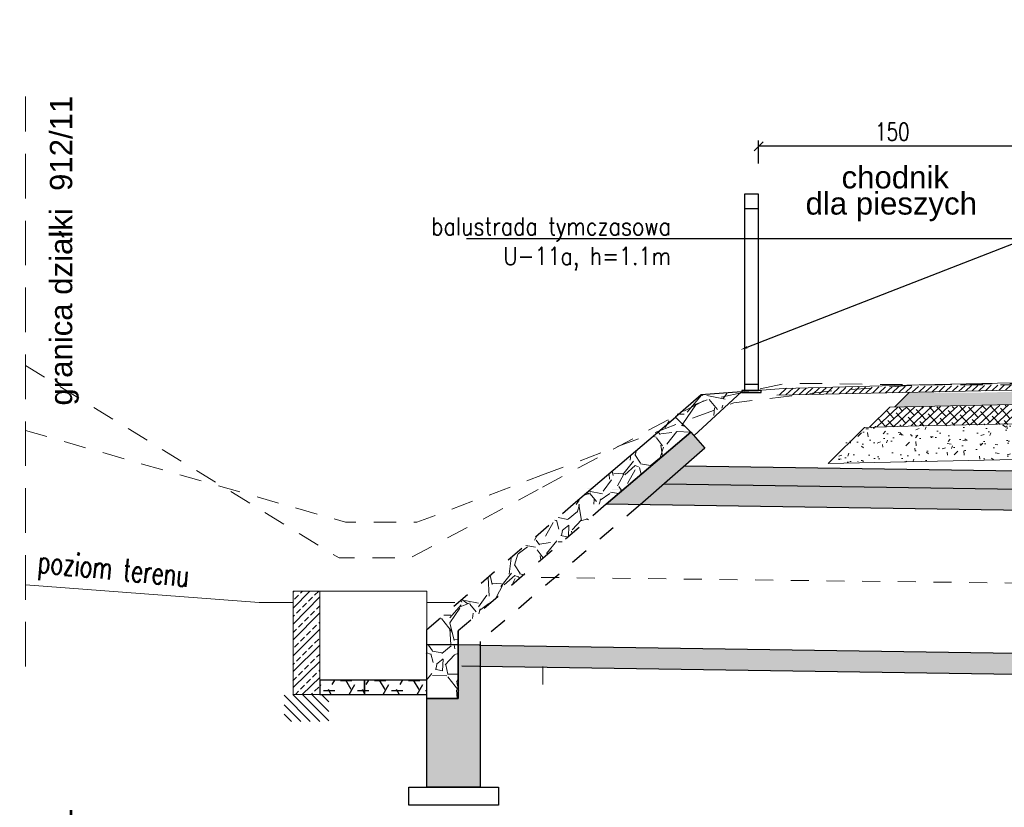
# Model space of a CAD drawing. Header units: metres. Extents: x 0 to 7483564, y 0 to 5680766.
# Tile 3 of 34: x 7482638.19 to 7482643.71, y 5680495.63 to 5680500.04. Entities that reach past the tile are written whole.
import ezdxf
from ezdxf import colors
from ezdxf.entities.mleader import LeaderData, LeaderLine
from ezdxf.math import Vec2, Vec3

# ---------------------------------------------------------------- set-up
doc = ezdxf.new("R2010")
doc.units = ezdxf.units.M
doc.header["$PDSIZE"] = 1
for name, pattern in [('DASHED2', [0.375, 0.25, -0.125]), ('DGN Style 4', [0.051488, 0.025744, -0.012872, 0, -0.012872]), ('HIDDEN', [0.375, 0.25, -0.125])]:
    doc.linetypes.add(name, pattern=pattern)
for name, color, linetype, lineweight in [('_STYL_HATCH', 7, 'Continuous', 0), ('_STYL_JEZDNIA', 5, 'Continuous', 0), ('_STYL_OPIS', 7, 'Continuous', 0), ('_STYL_PRZEPUST', 2, 'Continuous', 30), ('_STYL_TEREN', 4, 'Continuous', 0), ('D_kreskowanie', 7, 'Continuous', 5), ('Osie', 7, 'DGN Style 4', 0)]:
    doc.layers.add(name, color=color, linetype=linetype, lineweight=lineweight)
for name, color, linetype in [('_STYL_KONS_GRUBE', 3, 'Continuous'), ('_STYL_OPISY', 7, 'Continuous'), ('_STYL_WYMIARY', 7, 'Continuous'), ('_STYL_WYPOSAŻENIE', 5, 'Continuous')]:
    doc.layers.add(name, color=color, linetype=linetype)
doc.styles.add('opis_1_50cm', font='arial.ttf', dxfattribs={"height": 12.5})
doc.styles.add('Romans', font='Romans.shx', dxfattribs={"width": 0.75})
doc.styles.get("Standard").update_dxf_attribs({"font": 'romans.shx', "width": 0.75})
doc.dimstyles.new('1-50', dxfattribs={"dimscale": 0.05, "dimtxt": 2, "dimasz": 1, "dimexe": 0.625, "dimexo": 0.625, "dimtad": 1, "dimdec": 0, "dimlfac": 100, "dimzin": 1, "dimtxsty": 'Standard', "dimblk": 'OBLIQUE', "dimcen": 1, "dimclrd": 256, "dimclre": 256, "dimclrt": 4, "dimadec": 0, "dimazin": 0, "dimtfac": 1, "dimtdec": 0, "dimtmove": 1, "dimatfit": 2, "dimfxl": 0, "dimtzin": 1, "dimarcsym": 0})
pattern_1 = [(0, (-71.7085724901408, -4.491228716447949), (0.09525, 0.0549926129), [0.0635, -0.127]), (120, (-71.7085724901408, -4.491228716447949), (-0.09524999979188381, 0.05499261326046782), [0.06349999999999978, -0.1269999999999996]), (59.99999999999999, (-71.7085724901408, -4.491228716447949), (2.081161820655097e-10, 0.1099852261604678), [-0.127, 0.0635])]
pattern_2 = [(284.0127875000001, (-66596.41608766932, -58181.97732578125), (1.138349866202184, -4.444378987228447), [0.051258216, -5.07457254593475]), (240.969741, (-66596.40367606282, -58182.02705872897), (2.240766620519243, 4.003412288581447), [0.08796070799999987, -8.708107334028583]), (188.5104471, (-66596.4463608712, -58182.1039683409), (5.605021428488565, 0.8150556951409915), [0.062022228, -6.140208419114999]), (323.273689, (-66596.45048551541, -58182.28041815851), (-6.104213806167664, 4.576913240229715), [0.08010067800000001, -7.9299656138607]), (348.8336541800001, (-66596.38628474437, -58182.32831781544), (-4.855622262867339, 0.977313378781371), [0.078545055, -7.7759711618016]), (53.27368900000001, (-66596.30922651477, -58182.34352872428), (-4.576913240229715, -6.104213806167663), [0.08010067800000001, -7.9299656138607]), (93.69424046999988, (-66596.26132685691, -58182.27932795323), (0.3889507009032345, -6.236748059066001), [0.105929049, -10.48696729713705]), (128.25532837, (-66596.2681520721, -58182.17361909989), (-5.457625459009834, 6.898198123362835), [0.1000079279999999, -9.900788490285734]), (177.42956562, (-66596.33007370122, -58182.09508691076), (-5.810643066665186, 0.2427759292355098), [0.08037195, -7.956831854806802]), (231.2363583, (-66596.41036487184, -58182.09148242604), (2.659440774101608, 3.261443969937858), [0.091756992, -4.4960905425]), (278.3974378, (-66596.46781473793, -58182.16302857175), (0.9178665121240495, -6.133937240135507), [0.118661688, -11.74751587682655]), (194.81407483, (-66596.23640491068, -58181.96984400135), (-3.38654736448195, -0.9327282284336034), [0.04050068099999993, -4.009584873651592]), (227.4692344, (-66596.2755595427, -58181.98019939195), (3.401409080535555, 3.680118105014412), [0.07705229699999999, -7.628195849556]), (281, (-66596.32764594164, -58182.03698047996), (0.3158633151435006, -0.2130524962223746), [0.05388140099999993, -0.4849339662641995]), (259.19859051, (-66596.38046321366, -58182.03352461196), (0.4335358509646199, 2.005421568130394), [0.029016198, -2.872593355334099]), (347.80140949, (-66596.38590098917, -58182.06202661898), (-1.160642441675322, 0.3232941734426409), [0.041034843, -2.0107129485]), (86.96375653, (-66596.34579255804, -58182.07069733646), (0.007430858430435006, 1.373694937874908), [0.06664794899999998, -2.1549447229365]), (217.56505118, (-66596.34226238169, -58182.0041431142), (0.7419683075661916, 0.4186741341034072), [0.048193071, -1.1566347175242]), (72.38954033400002, (-66596.50947143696, -58182.24522734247), (1.182935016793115, 3.797790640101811), [0.06751320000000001, -6.68382400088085]), (126.34617594, (-66596.48904567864, -58182.18087795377), (2.622286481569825, -3.607030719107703), [0.056639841, -5.607332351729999]), (349.19859051, (-66596.40543504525, -58181.96153261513), (-2.005421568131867, 0.4335358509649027), [0.05803201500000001, -2.843577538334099]), (39.61045967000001, (-66596.34843103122, -58181.97240816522), (-3.078114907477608, -2.519475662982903), [0.06751320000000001, -6.683824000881]), (35.44395478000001, (-66596.31363618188, -58182.37731989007), (-1.696989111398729, -1.153211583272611), [0.06510527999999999, -3.1901601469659]), (350.7751406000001, (-66596.26059598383, -58182.33956490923), (-4.53975894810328, 0.7642608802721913), [0.05455081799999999, -5.400539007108]), (122.80140949, (-66596.08744120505, -58182.17142647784), (-1.153211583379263, 1.696989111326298), [0.05803201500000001, -2.843577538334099]), (73.35402464, (-66596.11887891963, -58182.12264733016), (-1.506229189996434, -4.958433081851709), [0.06386741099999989, -6.322856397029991]), (125.44395478, (-66596.19183692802, -58182.32619950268), (1.153211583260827, -1.696989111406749), [0.03255263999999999, -3.2227127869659]), (157.309932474, (-66596.1002243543, -58182.19037827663), (-1.476505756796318, 0.5363466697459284), [0.01942718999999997, -1.923299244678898]), (221.963756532, (-66596.11814804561, -58182.18288428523), (0.9550208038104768, 0.734537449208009), [0.078545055, -1.49235818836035]), (242.00900596, (-66596.17655171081, -58182.23540432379), (1.814661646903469, 3.371685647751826), [0.07279005, -7.20620472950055]), (359.69006753, (-66596.3173648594, -58182.08987206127), (-0.8447791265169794, 0.1102416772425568), [0.054948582, -1.318766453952]), (49.15722659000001, (-66596.26241706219, -58182.09016929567), (4.253619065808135, 4.943571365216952), [0.095933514, -9.49740135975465]), (116.9453959, (-66596.19967803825, -58182.01759504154), (1.358833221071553, -2.754820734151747), [0.03922623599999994, -3.883408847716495]), (146, (-66596.2174531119, -58181.9826271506), (-0.5289158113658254, -0.1028108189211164), [0.02286, -0.35814]), (176.25643716, (-66596.19028866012, -58182.23533001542), (3.063253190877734, -0.2279142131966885), [0.05293004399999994, -5.240091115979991]), (104.0127875, (-66596.24310593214, -58182.23187414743), (-1.138349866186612, 4.444378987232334), [0.102516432, -5.023314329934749]), (56, (-66596.26792914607, -58182.13240825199), (-0.1028108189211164, 0.5289158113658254), [0.09906, -0.28194]), (21.30484649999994, (-66596.2125354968, -58182.05028378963), (4.341568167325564, 1.66726568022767), [0.060241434, -5.963897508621]), (310.0546041, (-66596.15641097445, -58182.02839628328), (1.050400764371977, -1.168073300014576), [0.05547436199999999, -2.7182475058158]), (263.64597536, (-66596.1207122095, -58182.07085816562), (-0.8893642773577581, -8.131927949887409), [0.09032176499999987, -8.941869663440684]), (231.42607874, (-66596.13070826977, -58182.16062523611), (-3.085545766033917, -3.893170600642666), [0.09555441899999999, -9.459876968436])]

# ---------------------------------------------------------------- blocks, each defined once
blk = doc.blocks.new('E3.1')
at = {"layer": '_STYL_HATCH', "transparency": 33554526}
h = blk.add_hatch(dxfattribs=at)
h.set_pattern_fill('ANSI31', scale=0.2, angle=-1.698847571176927)
h.set_pattern_definition([(43.30115242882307, (7482756.746016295, 5680559.481897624), (-0.01714582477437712, 0.01819397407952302), [])])
h.paths.add_polyline_path([(7482642.474265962, 5680491.491863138), (7482642.436195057, 5680491.453903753), (7482646.574208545, 5680491.541860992), (7482646.574267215, 5680491.581860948), (7482643.574830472, 5680491.508119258)])
h = blk.add_hatch(dxfattribs=at)
h.set_pattern_fill('CROSS', scale=0.12, angle=-1.698847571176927)
h.set_pattern_definition([(358.301152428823, (7482756.746016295, 5680559.481897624), (0.0308761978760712, 0.02909742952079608), [0.01499999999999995, -0.04499999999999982]), (88.30115242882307, (7482756.753290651, 5680559.474178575), (-0.02909742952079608, 0.0308761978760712), [0.015, -0.04499999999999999])])
h.paths.add_polyline_path([(7482643.18049713, 5680491.469721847), (7482643.098868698, 5680491.388258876), (7482646.574333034, 5680491.461862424), (7482646.574208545, 5680491.541860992), (7482643.534796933, 5680491.467122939)])
h = blk.add_hatch(dxfattribs=at)
h.set_pattern_fill('ANSI38', scale=0.01, angle=358)
h.set_pattern_definition([(43.00000000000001, (-11.46166743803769, 139.7159206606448), (-0.02165344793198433, 0.02322048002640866), []), (133.0000000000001, (-11.46166743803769, 139.7159206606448), (-0.06652737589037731, 0.02478751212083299), [0.079375, -0.047625])])
h.paths.add_polyline_path([(7482642.956282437, 5680491.273921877), (7482643.010769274, 5680491.278255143), (7482646.574333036, 5680491.351862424), (7482646.574333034, 5680491.461862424), (7482643.067150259, 5680491.384464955)])
at = {"layer": '_STYL_HATCH', "transparency": 33554585}
h = blk.add_hatch(dxfattribs=at)
h.set_pattern_fill('GRAVEL', scale=0.015, angle=56)
h.set_pattern_definition(pattern_2)
h.paths.add_polyline_path([(7482641.953673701, 5680491.24666207), (7482641.867737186, 5680491.331075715), (7482641.29543226, 5680490.841981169), (7482641.480143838, 5680490.841981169)])
at = {"layer": '_STYL_HATCH', "transparency": 33554526}
h = blk.add_hatch(dxfattribs=at)
h.set_pattern_fill('AR-CONC', scale=0.001, angle=358)
h.set_pattern_definition([(47.99999999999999, (-71.50857286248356, -4.521856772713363), (0.1815174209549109, -0.02228752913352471), [0.01905, -0.20955]), (353, (-71.50857286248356, -4.521856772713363), (-0.02855416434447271, 0.1921704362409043), [0.01524, -0.16764058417]), (98.45144469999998, (-71.4934464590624, -4.523714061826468), (0.1529632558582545, 0.1698828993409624), [0.01619000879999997, -0.1780902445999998]), (44.18420000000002, (-71.50679996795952, -4.471087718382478), (0.2694466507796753, -0.05147723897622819), [0.028575, -0.314325]), (94.63555760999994, (-71.48434609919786, -4.475377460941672), (0.2458945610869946, 0.2389901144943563), [0.02428502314, -0.2671356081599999]), (349.1841511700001, (-71.50679996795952, -4.471087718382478), (0.245894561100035, 0.2389901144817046), [0.02285996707, -0.25145973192]), (19.00000000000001, (-71.48185866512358, -4.484666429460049), (0.1479530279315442, -0.107494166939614), [0.01904999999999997, -0.2095499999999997]), (323.9999999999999, (-71.48185866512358, -4.484666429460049), (0.06819244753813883, 0.1819189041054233), [0.01524, -0.16764]), (69.45144499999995, (-71.46952924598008, -4.493624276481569), (0.2161454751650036, 0.074424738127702), [0.0161900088, -0.1780899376]), (35.50000000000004, (-71.50857286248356, -4.521856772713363), (0.006037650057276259, 0.08439573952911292), [0, -0.165608, 0, -0.17018, 0, -0.168275]), (5.499999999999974, (-71.50857286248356, -4.521856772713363), (0.07027520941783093, 0.09778757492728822), [0, -0.09702799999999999, 0, -0.161798, 0, -0.06413500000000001]), (325.5, (-71.56518035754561, -4.519879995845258), (0.1353080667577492, -0.01045729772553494), [0, -0.0635, 0, -0.19812, 0, -0.26289]), (315.5000000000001, (-71.5905648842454, -4.518993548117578), (0.1489263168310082, 0.02024136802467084), [0, -0.08255, 0, -0.131572, 0, -0.18669])])
h.paths.add_polyline_path([(7482642.723877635, 5680491.070029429), (7482644.603191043, 5680491.109970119), (7482646.574265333, 5680491.151860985), (7482646.574333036, 5680491.351862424), (7482642.927650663, 5680491.273205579)])
at = {"layer": '_STYL_HATCH', "linetype": 'Continuous', "transparency": 33554483}
h = blk.add_hatch(color=7, dxfattribs=at)
h.dxf.hatch_style = 1
h.paths.add_polyline_path([(7482642.032379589, 5680491.155887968), (7482641.953673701, 5680491.24666207), (7482641.693632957, 5680491.024429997), (7482641.87899984, 5680491.022223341), (7482641.917319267, 5680491.055448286), (7482641.917465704, 5680491.05544609)])
h.paths.add_polyline_path([(7482641.87899984, 5680491.022223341), (7482641.693632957, 5680491.024429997), (7482641.618153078, 5680490.959924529), (7482641.803934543, 5680490.957137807)])
h.paths.add_polyline_path([(7482641.804974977, 5680490.957122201), (7482641.618153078, 5680490.959924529), (7482641.578923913, 5680490.926399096), (7482641.767235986, 5680490.924135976)])
h.paths.add_polyline_path([(7482641.767235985, 5680490.924135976), (7482641.578923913, 5680490.926399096), (7482641.480143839, 5680490.841981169), (7482641.645235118, 5680490.8395048), (7482641.670231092, 5680490.83934767)])
h = blk.add_hatch(color=7, dxfattribs=at)
h.dxf.hatch_style = 1
h.paths.add_polyline_path([(7482648.284265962, 5680490.859933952), (7482648.284265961, 5680490.959956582), (7482641.917319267, 5680491.055448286), (7482641.803934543, 5680490.957137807)])
h = blk.add_hatch(color=7, dxfattribs=at)
h.dxf.hatch_style = 1
h.paths.add_polyline_path([(7482648.284265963, 5680490.739919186), (7482648.284265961, 5680490.859932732), (7482641.804842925, 5680490.957124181), (7482641.668781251, 5680490.839151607)])
at = {"layer": '_STYL_HATCH', "transparency": 33554585}
h = blk.add_hatch(dxfattribs=at)
h.set_pattern_fill('GRAVEL', scale=0.015, angle=56)
h.set_pattern_definition([(284.0127875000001, (-66596.41608766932, -58174.77852462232), (1.138349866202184, -4.444378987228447), [0.051258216, -5.07457254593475]), (240.969741, (-66596.40367606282, -58174.82825757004), (2.240766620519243, 4.003412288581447), [0.08796070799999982, -8.708107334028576]), (188.5104471, (-66596.4463608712, -58174.90516718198), (5.605021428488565, 0.8150556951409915), [0.062022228, -6.140208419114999]), (323.273689, (-66596.45048551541, -58175.08161699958), (-6.104213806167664, 4.576913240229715), [0.08010067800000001, -7.9299656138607]), (348.8336541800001, (-66596.38628474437, -58175.12951665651), (-4.855622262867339, 0.977313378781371), [0.078545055, -7.7759711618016]), (53.27368900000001, (-66596.30922651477, -58175.14472756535), (-4.576913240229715, -6.104213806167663), [0.08010067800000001, -7.9299656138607]), (93.69424046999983, (-66596.26132685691, -58175.08052679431), (0.3889507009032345, -6.236748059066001), [0.105929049, -10.48696729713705]), (128.25532837, (-66596.2681520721, -58174.97481794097), (-5.457625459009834, 6.898198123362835), [0.1000079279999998, -9.900788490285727]), (177.42956562, (-66596.33007370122, -58174.89628575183), (-5.810643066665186, 0.2427759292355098), [0.08037195, -7.956831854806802]), (231.2363583, (-66596.41036487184, -58174.89268126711), (2.659440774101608, 3.261443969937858), [0.091756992, -4.4960905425]), (278.3974378, (-66596.46781473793, -58174.96422741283), (0.9178665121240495, -6.133937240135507), [0.118661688, -11.74751587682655]), (194.81407483, (-66596.23640491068, -58174.77104284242), (-3.38654736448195, -0.9327282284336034), [0.0405006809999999, -4.009584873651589]), (227.4692344, (-66596.2755595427, -58174.78139823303), (3.401409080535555, 3.680118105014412), [0.07705229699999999, -7.628195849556]), (281, (-66596.32764594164, -58174.83817932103), (0.3158633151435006, -0.2130524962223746), [0.05388140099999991, -0.4849339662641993]), (259.19859051, (-66596.38046321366, -58174.83472345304), (0.4335358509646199, 2.005421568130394), [0.029016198, -2.872593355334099]), (347.80140949, (-66596.38590098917, -58174.86322546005), (-1.160642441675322, 0.3232941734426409), [0.041034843, -2.0107129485]), (86.96375653, (-66596.34579255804, -58174.87189617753), (0.007430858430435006, 1.373694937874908), [0.06664794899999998, -2.1549447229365]), (217.56505118, (-66596.34226238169, -58174.80534195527), (0.7419683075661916, 0.4186741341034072), [0.048193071, -1.1566347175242]), (72.38954033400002, (-66596.50947143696, -58175.04642618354), (1.182935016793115, 3.797790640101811), [0.06751320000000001, -6.68382400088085]), (126.34617594, (-66596.48904567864, -58174.98207679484), (2.622286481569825, -3.607030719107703), [0.056639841, -5.607332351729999]), (349.19859051, (-66596.40543504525, -58174.7627314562), (-2.005421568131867, 0.4335358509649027), [0.05803201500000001, -2.843577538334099]), (39.61045967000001, (-66596.34843103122, -58174.7736070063), (-3.078114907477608, -2.519475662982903), [0.06751320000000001, -6.683824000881]), (35.44395478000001, (-66596.31363618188, -58175.17851873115), (-1.696989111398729, -1.153211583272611), [0.06510527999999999, -3.1901601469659]), (350.7751406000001, (-66596.26059598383, -58175.1407637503), (-4.53975894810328, 0.7642608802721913), [0.05455081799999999, -5.400539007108]), (122.80140949, (-66596.08744120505, -58174.97262531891), (-1.153211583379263, 1.696989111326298), [0.05803201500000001, -2.843577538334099]), (73.35402464, (-66596.11887891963, -58174.92384617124), (-1.506229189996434, -4.958433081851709), [0.06386741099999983, -6.322856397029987]), (125.44395478, (-66596.19183692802, -58175.12739834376), (1.153211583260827, -1.696989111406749), [0.03255263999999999, -3.2227127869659]), (157.309932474, (-66596.1002243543, -58174.9915771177), (-1.476505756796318, 0.5363466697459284), [0.01942718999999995, -1.923299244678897]), (221.963756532, (-66596.11814804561, -58174.9840831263), (0.9550208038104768, 0.734537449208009), [0.078545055, -1.49235818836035]), (242.00900596, (-66596.17655171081, -58175.03660316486), (1.814661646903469, 3.371685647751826), [0.07279005, -7.20620472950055]), (359.69006753, (-66596.3173648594, -58174.89107090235), (-0.8447791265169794, 0.1102416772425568), [0.054948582, -1.318766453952]), (49.15722659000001, (-66596.26241706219, -58174.89136813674), (4.253619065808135, 4.943571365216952), [0.095933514, -9.49740135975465]), (116.9453959, (-66596.19967803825, -58174.81879388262), (1.358833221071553, -2.754820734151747), [0.03922623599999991, -3.883408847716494]), (146, (-66596.2174531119, -58174.78382599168), (-0.5289158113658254, -0.1028108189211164), [0.02286, -0.35814]), (176.25643716, (-66596.19028866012, -58175.03652885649), (3.063253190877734, -0.2279142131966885), [0.05293004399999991, -5.240091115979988]), (104.0127875, (-66596.24310593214, -58175.0330729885), (-1.138349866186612, 4.444378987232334), [0.102516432, -5.023314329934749]), (56, (-66596.26792914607, -58174.93360709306), (-0.1028108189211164, 0.5289158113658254), [0.09906, -0.28194]), (21.30484649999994, (-66596.2125354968, -58174.85148263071), (4.341568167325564, 1.66726568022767), [0.060241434, -5.963897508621]), (310.0546041, (-66596.15641097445, -58174.82959512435), (1.050400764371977, -1.168073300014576), [0.05547436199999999, -2.7182475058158]), (263.64597536, (-66596.1207122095, -58174.87205700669), (-0.8893642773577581, -8.131927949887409), [0.09032176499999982, -8.941869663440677]), (231.42607874, (-66596.13070826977, -58174.96182407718), (-3.085545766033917, -3.893170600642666), [0.09555441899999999, -9.459876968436])])
h.paths.add_polyline_path([(7482640.474265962, 5680490.054343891), (7482640.649966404, 5680490.054343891), (7482640.649966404, 5680490.132507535), (7482641.446615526, 5680490.813327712), (7482641.480143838, 5680490.841981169), (7482641.29543226, 5680490.841981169), (7482640.474265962, 5680490.140208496)])
at = {"layer": '_STYL_HATCH', "transparency": 33554687}
h = blk.add_hatch(dxfattribs=at)
h.set_pattern_fill('ANSI33', scale=0.01)
h.set_pattern_definition([(45, (-66596.25362215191, -58178.79192072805), (-0.04490128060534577, 0.04490128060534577), []), (45, (-66596.20872085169, -58178.79192072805), (-0.04490128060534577, 0.04490128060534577), [0.03175, -0.015875])])
h.paths.add_polyline_path([(7482639.724265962, 5680490.354579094), (7482639.874265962, 5680490.354579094), (7482639.874265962, 5680489.774579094), (7482639.724265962, 5680489.774579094)])
at = {"layer": '_STYL_HATCH', "linetype": 'Continuous', "transparency": 33554483}
h = blk.add_hatch(color=7, dxfattribs=at)
h.dxf.hatch_style = 1
h.paths.add_polyline_path([(7482640.7723904, 5680490.052507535), (7482640.770060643, 5680490.052542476), (7482640.649966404, 5680490.05434389), (7482640.649966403, 5680489.752507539), (7482640.474265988, 5680489.752507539), (7482640.474265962, 5680489.254579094), (7482640.7723904, 5680489.254579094)])
at = {"layer": '_STYL_HATCH', "transparency": 33554585}
h = blk.add_hatch(dxfattribs=at)
h.set_pattern_fill('GRAVEL', scale=0.015, angle=56)
h.set_pattern_definition(pattern_2)
h.paths.add_polyline_path([(7482640.649966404, 5680490.054343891), (7482640.474265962, 5680490.054343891), (7482640.474265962, 5680489.752507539), (7482640.649966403, 5680489.752507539)])
at = {"layer": '_STYL_HATCH', "linetype": 'Continuous', "transparency": 33554483}
h = blk.add_hatch(color=7, dxfattribs=at)
h.dxf.hatch_style = 1
h.paths.add_polyline_path([(7482640.7723904, 5680489.932493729), (7482648.284265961, 5680489.819806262), (7482648.284265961, 5680489.939846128), (7482640.770060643, 5680490.052542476), (7482640.770135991, 5680490.052592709)])
at = {"layer": '_STYL_HATCH', "linetype": 'Continuous', "transparency": 33554457}
h = blk.add_hatch(dxfattribs=at)
h.set_pattern_fill('ANSI31', scale=0.3, angle=90)
h.set_pattern_definition([(135, (7446511.195856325, 5681188.449349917), (-0.02651650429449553, -0.02651650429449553), [])])
h.paths.add_polyline_path([(7482639.674265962, 5680489.774579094), (7482639.924265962, 5680489.774579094), (7482639.924265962, 5680489.624579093), (7482639.674265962, 5680489.624579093)])
at = {"layer": '_STYL_WYPOSAŻENIE', "transparency": 33554687}
h = blk.add_hatch(dxfattribs=at)
h.set_pattern_fill('HONEY', scale=0.02)
h.set_pattern_definition(pattern_1)
h.paths.add_polyline_path([(7482639.874265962, 5680489.854579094), (7482639.874265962, 5680489.774579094), (7482640.124265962, 5680489.774579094), (7482640.124265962, 5680489.854579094)])
h = blk.add_hatch(dxfattribs=at)
h.set_pattern_fill('HONEY', scale=0.02)
h.set_pattern_definition(pattern_1)
h.paths.add_polyline_path([(7482640.474265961, 5680489.854579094), (7482640.124265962, 5680489.854579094), (7482640.124265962, 5680489.774579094), (7482640.474265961, 5680489.774579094)])
at = {"layer": 'D_kreskowanie'}
h = blk.add_hatch(dxfattribs=at)
h.set_pattern_fill('GRAVEL', scale=0.5, angle=56.3099)
h.set_pattern_definition([(284.322687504, (10595.47788350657, -106608.6643126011), (1.525422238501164, -5.824352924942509), [0.06726799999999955, -6.659544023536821]), (241.279640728, (10595.49452447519, -106608.7294898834), (2.912179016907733, 5.269650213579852), [0.115434, -11.427962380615]), (188.820347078, (10595.4390543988, -106608.8307226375), (7.349778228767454, 1.109396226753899), [0.08139400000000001, -8.05801629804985]), (323.583589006, (10595.43489401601, -106609.0623099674), (-8.04314946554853, 5.963031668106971), [0.105119, -10.4067790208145]), (349.143554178, (10595.51948576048, -106609.1247137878), (-6.3790515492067, 1.24807905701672), [0.1030775, -10.20468656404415]), (53.583589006, (10595.62071853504, -106609.1441283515), (-5.963031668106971, -8.043149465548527), [0.105119, -10.4067790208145]), (94.00414046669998, (10595.68312235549, -106609.059536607), (0.5546955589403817, -8.181828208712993), [0.1390145, -13.762424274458]), (128.5652283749, (10595.6734151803, -106608.9208615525), (-7.211097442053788, 9.01388227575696), [0.131244, -12.9931607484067]), (177.739465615, (10595.59159695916, -106608.8182419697), (-7.627127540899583, 0.2773544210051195), [0.105475, -10.4420365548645]), (231.5462583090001, (10595.48620392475, -106608.8140816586), (3.46687866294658, 4.298924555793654), [0.1204159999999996, -5.900381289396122]), (278.707337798, (10595.4113193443, -106608.90838065), (1.248070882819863, -8.043153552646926), [0.155724, -15.41668750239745]), (195.123974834, (10595.7136310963, -106608.6532187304), (-4.437602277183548, -1.248072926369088), [0.05315049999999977, -5.261922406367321]), (227.77913439, (10595.6623213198, -106608.6670862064), (4.437604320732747, 4.853624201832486), [0.1011185, -10.0107557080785]), (281.3099, (10595.59437050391, -106608.7419706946), (0.4160249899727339, -0.2773503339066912), [0.07071049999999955, -0.6363962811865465]), (259.508490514, (10595.5250329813, -106608.737810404), (0.554701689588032, 2.634825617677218), [0.03807899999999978, -3.769807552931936]), (348.111309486, (10595.51809920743, -106608.7752526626), (-1.52542530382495, 0.4160260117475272), [0.0538515, -2.63873090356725]), (87.2736565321, (10595.57079572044, -106608.7863466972), (1.021774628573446e-06, 1.802775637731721), [0.08746449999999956, -2.828011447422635]), (217.8749511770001, (10595.57495602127, -106608.6989814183), (0.9707256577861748, 0.5546996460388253), [0.06324550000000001, -1.5178933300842]), (72.699440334, (10595.35723601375, -106609.0165471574), (1.525428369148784, 4.992300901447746), [0.0886, -8.7714225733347]), (126.6560759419, (10595.38358432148, -106608.9319553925), (3.466873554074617, -4.714953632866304), [0.0743305, -7.3587038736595]), (349.508490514, (10595.49175102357, -106608.6435113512), (-2.634825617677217, 0.5547016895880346), [0.0761575, -3.73172905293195]), (39.92035966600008, (10595.56663554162, -106608.6573788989), (-4.021578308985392, -3.328198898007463), [0.0886, -8.7714225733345]), (35.75385478, (10595.61517150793, -106609.1885043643), (-2.218801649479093, -1.525424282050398), [0.08544, -4.18656187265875]), (351.0850405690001, (10595.68450906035, -106609.1385813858), (-5.963026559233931, 0.9707287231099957), [0.071589, -7.087321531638]), (123.1113094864, (10595.91054951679, -106608.9167014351), (-1.525424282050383, 2.218801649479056), [0.07615749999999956, -3.731729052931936]), (73.66392463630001, (10595.8689470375, -106608.8529108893), (-1.941454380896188, -6.517726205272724), [0.08381549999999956, -8.297711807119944]), (125.7538547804, (10595.77464785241, -106609.1205536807), (1.525424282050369, -2.218801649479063), [0.04272, -4.22928187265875]), (157.619832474, (10595.89390849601, -106608.9416629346), (-1.941450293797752, 0.6933763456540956), [0.025495, -2.5240147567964]), (222.273656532, (10595.87033374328, -106608.9319556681), (1.24807599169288, 0.9707246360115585), [0.1030775, -1.95847531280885]), (242.318905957, (10595.79406242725, -106609.0012931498), (2.357478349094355, 4.437600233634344), [0.095525, -9.456961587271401]), (359.999967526, (10595.60823796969, -106608.8113082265), (-1.109400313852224, 0.1386756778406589), [0.07211099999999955, -1.730664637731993]), (49.46712658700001, (10595.68034899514, -106608.8113082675), (5.547005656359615, 6.517724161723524), [0.125897, -12.46378131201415]), (117.2552959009, (10595.76216732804, -106608.7156225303), (1.802773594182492, -3.605552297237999), [0.051478, -5.0963370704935]), (146.3099, (10595.73859259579, -106608.6698597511), (-0.6933753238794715, -0.1386746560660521), [0.03, -0.47]), (176.566337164, (10595.77603467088, -106609.0012931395), (4.021576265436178, -0.2773523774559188), [0.069462, -6.876759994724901]), (104.3226875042, (10595.7066971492, -106608.997132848), (-1.525422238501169, 5.824352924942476), [0.134536, -6.592276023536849]), (56.3099, (10595.67341521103, -106608.8667782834), (-0.1386746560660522, 0.6933753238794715), [0.13, -0.37]), (21.61474646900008, (10595.74552629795, -106608.7586117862), (5.685678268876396, 2.218797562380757), [0.079057, -7.826637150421]), (310.364504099, (10595.81902409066, -106608.7294900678), (1.386749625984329, -1.525426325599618), [0.0728009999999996, -3.567253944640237]), (263.955875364, (10595.86617357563, -106608.7849601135), (-1.109406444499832, -10.67797814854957), [0.1185324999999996, -11.73473709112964]), (231.73597874, (10595.85369275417, -106608.9028338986), (-4.021579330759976, -5.130974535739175), [0.1253995, -12.41453670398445])])
h.paths.add_polyline_path([(7482641.867328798, 5680491.331476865), (7482641.972242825, 5680491.228422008), (7482642.215205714, 5680491.471138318), (7482642.012765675, 5680491.454943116)])
at = {"color": 7}
blk.add_lwpolyline([(7482641.972502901, 5680491.22816654), (7482642.238901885, 5680491.473034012), (7482642.012765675, 5680491.454943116), (7482641.867694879, 5680491.33103956)], dxfattribs=at)
at = {"layer": '_STYL_HATCH', "color": 7}
for p in [(7482639.874265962, 5680490.354579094), (7482640.474265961, 5680490.140208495)]:
    blk.add_line(p, (7482640.474265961, 5680490.354579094), dxfattribs=at)
blk.add_lwpolyline([(7482639.724265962, 5680490.354579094), (7482639.874265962, 5680490.354579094), (7482639.874265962, 5680489.774579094), (7482639.724265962, 5680489.774579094)], close=True, dxfattribs=at)
at = {"layer": '_STYL_JEZDNIA', "color": 7}
for points in [[(7482642.474265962, 5680491.491863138), (7482643.234265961, 5680491.510876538), (7482646.574267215, 5680491.581860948), (7482648.284265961, 5680491.548222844)], [(7482642.436115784, 5680491.453901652), (7482646.574333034, 5680491.541850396), (7482648.284265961, 5680491.508213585)], [(7482643.18049713, 5680491.469721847), (7482643.098868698, 5680491.388258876)], [(7482643.069444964, 5680491.386752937), (7482643.23433178, 5680491.390878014), (7482646.574333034, 5680491.461862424), (7482648.284265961, 5680491.428225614)], [(7482643.069444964, 5680491.386752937), (7482642.956282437, 5680491.273921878)], [(7482642.927650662, 5680491.273205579), (7482643.234331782, 5680491.280878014), (7482646.574333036, 5680491.351862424), (7482648.284265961, 5680491.318225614)], [(7482642.723877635, 5680491.070029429), (7482646.574265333, 5680491.151860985), (7482648.284265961, 5680491.118222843)]]:
    blk.add_lwpolyline(points, dxfattribs=at)
at = {"layer": '_STYL_KONS_GRUBE', "color": 7, "linetype": 'DASHED2', "ltscale": 0.25}
for p, q in [((7482641.480143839, 5680490.841981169), (7482640.649966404, 5680490.132507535)), ((7482641.67165685, 5680490.840561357), (7482640.7723904, 5680490.072043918)), ((7482640.769603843, 5680489.932535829), (7482640.649966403, 5680489.934330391))]:
    blk.add_line(p, q, dxfattribs=at)
at = {"layer": '_STYL_KONS_GRUBE', "color": 7, "ltscale": 0.01}
blk.add_line((7482640.770060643, 5680490.052542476), (7482640.649966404, 5680490.05434389), dxfattribs=at)
at = {"layer": '_STYL_KONS_GRUBE', "color": 7, "ltscale": 0.01, "flags": 128}
for points in [[(7482641.480143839, 5680490.841981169), (7482641.953673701, 5680491.24666207), (7482642.032379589, 5680491.155887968), (7482641.669985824, 5680490.839133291)], [(7482648.284265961, 5680490.959956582), (7482641.917319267, 5680491.055448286), (7482641.803934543, 5680490.957137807), (7482648.284265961, 5680490.859932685)], [(7482648.284265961, 5680490.739919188), (7482641.480143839, 5680490.841981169)], [(7482640.474265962, 5680489.752507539), (7482640.649966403, 5680489.752507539), (7482640.649966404, 5680490.132507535)], [(7482640.7723904, 5680490.072043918), (7482640.7723904, 5680489.254579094), (7482640.474265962, 5680489.254579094), (7482640.474265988, 5680489.752507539)], [(7482640.770060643, 5680490.052542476), (7482648.284265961, 5680489.939846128)], [(7482648.284265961, 5680489.819815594), (7482640.7723904, 5680489.932493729)]]:
    blk.add_lwpolyline(points, dxfattribs=at)
blk.add_lwpolyline([(7482640.373279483, 5680489.254579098), (7482640.875164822, 5680489.254579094), (7482640.875164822, 5680489.154579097), (7482640.373279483, 5680489.154579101)], close=True, dxfattribs=at)
at = {"layer": '_STYL_TEREN', "color": 7}
blk.add_line((7482642.012765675, 5680491.454943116), (7482642.474265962, 5680491.491863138), dxfattribs=at)
at = {"layer": '_STYL_WYPOSAŻENIE', "color": 7}
blk.add_line((7482642.927650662, 5680491.273205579), (7482642.723877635, 5680491.070029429), dxfattribs=at)
at = {"layer": '_STYL_WYPOSAŻENIE', "color": 7, "linetype": 'Continuous'}
blk.add_line((7482640.649966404, 5680490.05434389), (7482640.474265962, 5680490.054343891), dxfattribs=at)
for points in [[(7482641.29543226, 5680490.841981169), (7482641.867737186, 5680491.331075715), (7482641.953673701, 5680491.24666207), (7482641.480143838, 5680490.841981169)], [(7482640.649966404, 5680490.054343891), (7482640.649966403, 5680489.752507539), (7482640.474265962, 5680489.752507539), (7482640.474265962, 5680490.054343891)]]:
    blk.add_lwpolyline(points, dxfattribs=at)
at = {"layer": '_STYL_WYPOSAŻENIE', "color": 7, "linetype": 'HIDDEN', "ltscale": 0.4}
for points in [[(7482640.474265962, 5680490.054343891), (7482640.474265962, 5680490.140208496), (7482641.29543226, 5680490.841981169)], [(7482641.480143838, 5680490.841981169), (7482640.649966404, 5680490.132507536), (7482640.649966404, 5680490.054343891)]]:
    blk.add_lwpolyline(points, dxfattribs=at)
at = {"layer": '_STYL_WYPOSAŻENIE', "color": 7}
for points in [[(7482639.874265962, 5680489.774579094), (7482640.124265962, 5680489.774579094), (7482640.124265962, 5680489.854579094), (7482639.874265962, 5680489.854579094)], [(7482640.124265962, 5680489.774579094), (7482640.474265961, 5680489.774579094), (7482640.474265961, 5680489.854579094), (7482640.124265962, 5680489.854579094)]]:
    blk.add_lwpolyline(points, close=True, dxfattribs=at)
blk = doc.blocks.new('_Oblique')
at = {"color": 0, "linetype": 'ByBlock', "lineweight": -2}
blk.add_line((-0.5, -0.5), (0.5, 0.5), dxfattribs=at)
blk = doc.blocks.new('*D89')
at = {"layer": '_STYL_WYMIARY', "lineweight": -2, "transparency": 16777216}
for p, q in [((7482642.33426596, 5680499.237890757), (7482642.33426596, 5680499.366081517)), ((7482643.83426596, 5680499.237890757), (7482643.83426596, 5680499.366081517)), ((7482643.83426596, 5680499.334831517), (7482642.33426596, 5680499.334831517))]:
    blk.add_line(p, q, dxfattribs=at)
at = {"layer": 'Defpoints', "color": 0, "transparency": 16777216}
for p in [(7482642.33426596, 5680499.334831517), (7482642.33426596, 5680499.206640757), (7482643.83426596, 5680499.206640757)]:
    blk.add_point(p, dxfattribs=at)
at = {"layer": '_STYL_WYMIARY', "lineweight": -2, "transparency": 16777216, "xscale": 0.05, "yscale": 0.05, "zscale": 0.05, "rotation": 180}
blk.add_blockref('_Oblique', (7482642.33426596, 5680499.334831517), dxfattribs=at)
at = {"layer": '_STYL_WYMIARY', "lineweight": -2, "transparency": 16777216, "xscale": 0.05, "yscale": 0.05, "zscale": 0.05}
blk.add_blockref('_Oblique', (7482643.83426596, 5680499.334831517), dxfattribs=at)
at = {"layer": '_STYL_WYMIARY', "color": 4, "transparency": 16777216, "insert": (7482643.08426596, 5680499.416081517), "char_height": 0.1, "attachment_point": 5}
blk.add_mtext('150', dxfattribs=at)

msp = doc.modelspace()

# ---------------------------------------------------------------- hatches: boundary and pattern name
at = {"layer": '_STYL_HATCH', "linetype": 'HIDDEN', "transparency": 33554687}
h = msp.add_hatch(dxfattribs=at)
h.set_pattern_fill('ANSI33', color=8, scale=0.01, angle=-0.9836353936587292)
h.set_pattern_definition([(44.01636460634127, (-96423.44567113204, 129437.2580913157), (-0.04412385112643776, 0.04566547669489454), []), (44.01636460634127, (-96423.40077644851, 129437.2573205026), (-0.04412385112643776, 0.04566547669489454), [0.03174999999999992, -0.01587499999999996])])
h.paths.add_polyline_path([(7482652.77426596, 5680497.377700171), (7482652.774265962, 5680497.317035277), (7482652.775307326, 5680497.377687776)])
h.paths.add_polyline_path([(7482648.284265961, 5680497.445133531), (7482648.284265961, 5680497.344702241), (7482652.42426596, 5680497.28121852), (7482652.424265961, 5680497.381866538)])
h.paths.add_polyline_path([(7482646.574265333, 5680497.351542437), (7482641.374265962, 5680497.41403561), (7482641.374265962, 5680497.413395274), (7482648.314265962, 5680497.330381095), (7482648.314265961, 5680497.33063125)])

# ---------------------------------------------------------------- linework, layer by layer
at = {"layer": '_STYL_HATCH', "color": 8, "linetype": 'HIDDEN', "lineweight": 0, "ltscale": 0.5, "flags": 128}
for points in [[(7482638.224265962, 5680498.106122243), (7482639.982238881, 5680497.02605722), (7482640.382138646, 5680497.02605722), (7482641.122418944, 5680497.422971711)], [(7482641.122411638, 5680497.491431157), (7482642.194894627, 5680497.895980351), (7482642.7678261, 5680497.966015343), (7482643.244894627, 5680497.99605349), (7482646.555253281, 5680498.04605349), (7482648.284265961, 5680498.018336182)], [(7482641.122418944, 5680497.422971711), (7482642.023415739, 5680497.906057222), (7482642.488206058, 5680498.006057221), (7482643.294129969, 5680497.996057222), (7482648.284265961, 5680498.003875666)], [(7482638.224265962, 5680497.740640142), (7482640.018880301, 5680497.22605349), (7482640.418880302, 5680497.22605349), (7482641.122411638, 5680497.491431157)]]:
    msp.add_lwpolyline(points, dxfattribs=at)
at = {"layer": '_STYL_OPIS', "color": 90, "linetype": 'HIDDEN'}
msp.add_line((7482638.224265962, 5680496.416982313), (7482638.224265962, 5680499.613199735), dxfattribs=at)
at = {"layer": '_STYL_PRZEPUST', "color": 8, "linetype": 'HIDDEN', "lineweight": 0}
msp.add_line((7482641.124265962, 5680496.416982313), (7482641.124265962, 5680496.316975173), dxfattribs=at)
at = {"layer": '_STYL_TEREN'}
for p, q in [((7482639.534265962, 5680496.777040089), (7482639.724265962, 5680496.777040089)), ((7482640.474265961, 5680496.777040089), (7482640.631805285, 5680496.777040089))]:
    msp.add_line(p, q, dxfattribs=at)
at = {"layer": '_STYL_TEREN', "flags": 128}
msp.add_lwpolyline([(7482639.534265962, 5680496.777040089), (7482638.224265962, 5680496.876175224)], dxfattribs=at)
at = {"layer": '_STYL_WYPOSAŻENIE', "color": 12}
for points in [[(7482642.25426596, 5680499.065840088), (7482642.25426596, 5680497.965840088), (7482642.33426596, 5680497.965840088), (7482642.33426596, 5680499.065840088)], [(7482642.25426596, 5680498.985840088), (7482642.33426596, 5680498.985840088), (7482642.33426596, 5680499.065840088), (7482642.25426596, 5680499.065840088)], [(7482642.25426596, 5680497.965840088), (7482642.33426596, 5680497.965840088), (7482642.33426596, 5680497.998065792), (7482642.25426596, 5680497.998065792)], [(7482642.240531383, 5680497.954626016), (7482642.348000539, 5680497.954626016), (7482642.348000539, 5680497.965840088), (7482642.240531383, 5680497.965840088)]]:
    msp.add_lwpolyline(points, close=True, dxfattribs=at)
at = {"layer": 'Osie', "color": 7, "ltscale": 3, "flags": 128}
msp.add_lwpolyline([(7482641.115682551, 5680496.91711377), (7482652.763359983, 5680496.777530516)], dxfattribs=at)

# ---------------------------------------------------------------- block references
at = {"layer": '_STYL_WYPOSAŻENIE'}
msp.add_blockref('E3.1', (0, 6.485176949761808), dxfattribs=at)

# ---------------------------------------------------------------- texts
at = {"style": 'opis_1_50cm'}
for s, rotation, p in [('granica działki  912/11', 90.00000053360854, (7482638.485909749, 5680497.88065992)), ('chodnik ', 5.19799323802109e-07, (7482642.799460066, 5680499.098472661)), ('dla pieszych', 5.19799323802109e-07, (7482642.597639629, 5680498.95161806)), ('granica działki  912/11', 90.00000053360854, (7482638.485909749, 5680493.883031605))]:
    msp.add_text(s, height=0.1249999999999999, rotation=rotation, dxfattribs=at).set_placement(p)
at = {"layer": '_STYL_OPIS', "style": 'Romans', "width": 0.7}
msp.add_text('poziom terenu', height=0.125, rotation=354.5078390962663, dxfattribs=at).set_placement((7482638.288841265, 5680496.944783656))

# ---------------------------------------------------------------- dimensions: what is measured, and where the dimension line sits
at = {"layer": '_STYL_WYMIARY'}
dim = msp.add_linear_dim(base=(7482642.33426596, 5680499.334831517), p1=(7482643.83426596, 5680499.206640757), p2=(7482642.33426596, 5680499.206640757), angle=180, dimstyle='1-50', dxfattribs=at)
dim.commit()
dim.dimension.update_dxf_attribs({"geometry": '*D89', "text_midpoint": (7482643.08426596, 5680499.416081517)})

# ---------------------------------------------------------------- leaders
at = {"layer": '_STYL_OPISY', "linetype": 'Continuous'}
ml = msp.add_multileader_mtext('Standard', dxfattribs=at)
ml.set_content('{\\fArial|b0|i0|c238|p34;\\W0.95;DW807}', color=256)
ml.set_leader_properties(linetype='Continuous')
ml.build(insert=Vec2(0, 0))
ml.multileader.update_dxf_attribs({"text_right_attachment_type": 6, "dogleg_length": 0.36, "arrow_head_size": 0.093312})
ctx = ml.context
ctx.base_point, ctx.char_height, ctx.arrow_head_size, ctx.landing_gap_size, ctx.plane_origin, ctx.plane_x_axis, ctx.plane_y_axis = Vec3(7483394.022401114, 5680542.59582913), 0.7776000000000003, 0.093312, 0.046656, Vec3(7483383.833346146, 5680546.234800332), Vec3(0.8980722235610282, 0.439848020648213), Vec3(-0.439848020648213, 0.8980722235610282)
ctx.right_attachment, ctx.text_align_type = 6, 2
notes = []
notes.append((ctx, [(0, (0, 0, 0), (0, 0), (1, 0), 1, [])]))
ctx.mtext.insert, ctx.mtext.text_direction, ctx.mtext.rotation, ctx.mtext.alignment, ctx.mtext.flow_direction = Vec3(7483396.867181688, 5680544.429424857), Vec3(0.8980722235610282, 0.439848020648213), 0.4554294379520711, 3, 5
ml = msp.add_multileader_mtext('Standard', dxfattribs=at)
ml.set_content('{\\fArial|b0|i0|c238|p34;\\W0.95;GARWOLIN}', color=256)
ml.set_leader_properties(linetype='Continuous')
ml.build(insert=Vec2(0, 0))
ml.multileader.update_dxf_attribs({"text_right_attachment_type": 6, "dogleg_length": 0.36, "arrow_head_size": 0.072})
ctx = ml.context
ctx.base_point, ctx.char_height, ctx.arrow_head_size, ctx.landing_gap_size, ctx.plane_origin, ctx.plane_x_axis, ctx.plane_y_axis = Vec3(7483394.907704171, 5680540.608093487), 0.6000000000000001, 0.072, 0.036, Vec3(7483387.090518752, 5680543.698832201), Vec3(0.9151499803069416, 0.403113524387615), Vec3(-0.403113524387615, 0.9151499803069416)
ctx.right_attachment, ctx.text_align_type = 6, 2
notes.append((ctx, [(0, (0, 0, 0), (0, 0), (1, 0), 1, [])]))
ctx.mtext.insert, ctx.mtext.text_direction, ctx.mtext.rotation, ctx.mtext.alignment, ctx.mtext.flow_direction = Vec3(7483398.686864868, 5680542.606177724), Vec3(0.9151499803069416, 0.403113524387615), 0.4149165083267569, 3, 5
ml = msp.add_multileader_mtext('Standard', dxfattribs=at)
ml.set_content('{\\fArial|b0|i0|c238|p34;\\W0.95;MACIEJOWICE}', color=256)
ml.set_leader_properties(linetype='Continuous')
ml.build(insert=Vec2(0, 0))
ml.multileader.update_dxf_attribs({"text_right_attachment_type": 6, "dogleg_length": 0.36, "arrow_head_size": 0.072})
ctx = ml.context
ctx.base_point, ctx.char_height, ctx.arrow_head_size, ctx.landing_gap_size, ctx.plane_origin, ctx.plane_x_axis, ctx.plane_y_axis = Vec3(7483372.42798807, 5680533.152391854), 0.6000000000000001, 0.072, 0.036, Vec3(7483379.46712011, 5680542.660774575), Vec3(0.9196446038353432, 0.3927515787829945), Vec3(-0.3927515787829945, 0.9196446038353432)
ctx.right_attachment = 6
notes.append((ctx, [(0, (0, 0, 0), (0, 0), (1, 0), 1, [])]))
ctx.mtext.insert, ctx.mtext.text_direction, ctx.mtext.rotation, ctx.mtext.flow_direction = Vec3(7483372.341260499, 5680533.447129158), Vec3(0.9196446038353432, 0.3927515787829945), 0.4036216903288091, 5
at = {"layer": '_STYL_WYPOSAŻENIE', "color": 4}
ml = msp.add_multileader_mtext('Standard', dxfattribs=at)
ml.set_content('{\\W0.85;\\C4;balustrada tymczasowa\\PU-11a, h=1.1m}', color=5, style='Romans')
ml.set_leader_properties()
ml.build(insert=Vec2(0, 0))
ml.multileader.update_dxf_attribs({"text_left_attachment_type": 6, "text_right_attachment_type": 6, "dogleg_length": 0.03677554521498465, "arrow_head_size": 0.04000000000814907})
ctx = ml.context
ctx.base_point, ctx.char_height, ctx.arrow_head_size, ctx.landing_gap_size, ctx.plane_origin = Vec3(7482640.794752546, 5680498.815944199), 0.1, 0.04000000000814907, 0.01600000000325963, Vec3(7482640.933013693, 5680499.728330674)
ctx.left_attachment, ctx.right_attachment, ctx.text_align_type = 6, 6, 2
notes.append((ctx, [(0, (1, 1, 0), (7482641.979946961, 5680498.815944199), (-1, 0), 0.1210515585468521, [(2, [(7482642.233110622, 5680498.193365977), (7482643.830521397, 5680498.815944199)], 0, [])])]))
ctx.mtext.insert, ctx.mtext.width, ctx.mtext.alignment, ctx.mtext.flow_direction = Vec3(7482641.842895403, 5680498.9359442), 1.282537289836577, 3, 5
for ctx, leaders in notes:
    for number, flags, end, landing, length, lines in leaders:
        leader = LeaderData()
        leader.index, (leader.has_last_leader_line, leader.has_dogleg_vector, leader.attachment_direction) = number, flags
        leader.last_leader_point, leader.dogleg_vector, leader.dogleg_length = Vec3(end), Vec3(landing), length
        for number, points, colour, breaks in lines:
            line = LeaderLine()
            line.index, line.vertices, line.color, line.breaks = number, Vec3.list(points), colors.encode_raw_color(colour), breaks
            leader.lines.append(line)
        ctx.leaders.append(leader)

doc.saveas('drawing.dxf')
